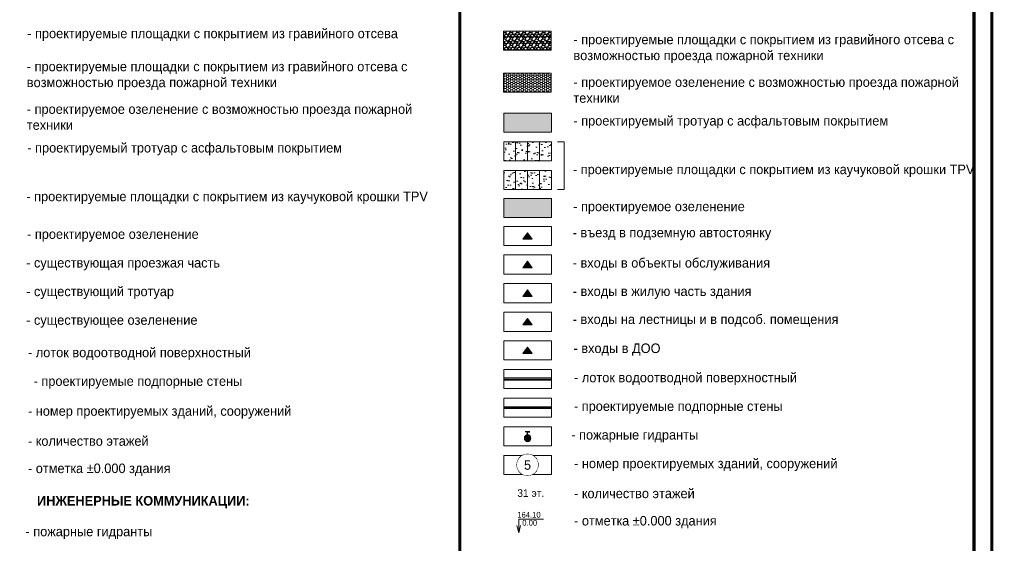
# Model space of a CAD drawing. Header units: millimetres. Extents: x 4385 to 11928, y 17253 to 36963.
# Tile 198 of 256: x 7532 to 7687, y 18679 to 18761. Entities that reach past the tile are written whole.
import ezdxf
from ezdxf.enums import TextEntityAlignment as Align

# ---------------------------------------------------------------- set-up
doc = ezdxf.new("R2010")
doc.units = ezdxf.units.MM
doc.linetypes.add('П(2018)-170801_Пятницкое_ГП(к)$0$откос3', pattern=[26.9, 6, -5, 0.3, -5, 0.3, -5, 0.3, -5])
for name, color, linetype, lineweight, true_color in [('БЛАГО_Ботаническая_Р$0$ГП_рамка', 7, 'Continuous', 18, 0x000000), ('Верт_лоток', 7, 'Continuous', 9, 0x00005c), ('Верт_подп_стены', 7, 'Continuous', 0, 0x000000), ('ГП_пож_гидр', 7, 'Continuous', 0, 0x0000e6), ('ГП_рамка', 7, 'Continuous', 15, 0x000000), ('ГП_стрелки_1 этаж', 7, 'Continuous', 9, 0x000000), ('ГП_текст_здан_номера_500', 7, 'Continuous', 5, 0x000000), ('Покр_георешетка_газон_8.2п', 7, 'Continuous', 0, 0x394c26), ('Покр_георешетка_гравий_8.1п', 7, 'Continuous', 0, 0x989898), ('Покр_площадки_дет_5(п)', 7, 'Continuous', 0, 0x000000), ('Покр_площадки_спорт_6(п)', 7, 'Continuous', 0, 0x000000)]:
    doc.layers.add(name, color=color, linetype=linetype, lineweight=lineweight, true_color=true_color)
doc.layers.add('ГП_озел_проект', color=7, linetype='Continuous', lineweight=0, true_color=0xc4cfab, transparency=0.7)
doc.layers.add('ГП_покр_площадки_штриховка', color=7, linetype='Continuous', lineweight=0, true_color=0xeba17f, transparency=0.6)
doc.styles.add('GENERATED_STYLE_1', font='GOTHIC.TTF')
doc.linetypes.add('П(2018)-170801_Пятницкое_ВП (171214)$0$05-16(НИ) Вх.гр._ГП$0$2012-05-01__П_К2_2015.01.28$0$лоток3', pattern='A,7,-0.01,[130,ltypeshp.shx,S=1,R=0,X=0,Y=0],-0.01,[130,ltypeshp.shx,S=1.2,R=75,X=-1.3,Y=0.312],-0.005,[130,ltypeshp.shx,S=1.2,R=285,X=-1.3,Y=-0.312],-0.005', length=7.03)
pattern_1 = [(66.5, (-0.6023, 865.7163), (-0.753799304, 1.26088007), [0, -1.15824, 0, -1.2954, 0, -1.23825]), (36.5, (-0.6023, 865.7163), (0.13691465, 2.53464772), [0, -0.62484, 0, -1.04394, 0, -0.40005]), (356.5, (-1.422, 865.2619), (2.07336226, 1.1542131), [0, -0.381, 0, -1.3716, 0, -1.7907]), (346.5, (-1.422, 865.2619), (1.67922972, 1.69547368), [0, -0.1905, 0, -0.89916, 0, -1.0287])]

# ---------------------------------------------------------------- blocks, each defined once
blk = doc.blocks.new('П(2018)-170801_Пятницкое_ГП(к)$0$Индекс_номер дома')
at = {"layer": 'ГП_текст_здан_номера_500'}
blk.add_lwpolyline([(2.15, -4.46), (2.55, -4.25), (2.92, -4), (3.27, -3.72), (3.6, -3.41), (3.89, -3.07), (4.16, -2.71), (4.39, -2.32), (4.58, -1.92), (4.74, -1.5), (4.86, -1.06), (4.94, -0.62), (4.98, -0.17), (4.98, 0.28), (4.94, 0.72), (4.86, 1.16), (4.74, 1.6), (4.58, 2.02), (4.39, 2.42), (4.16, 2.81), (3.89, 3.17), (3.6, 3.51), (3.27, 3.82), (2.92, 4.1), (2.55, 4.35), (2.15, 4.56), (1.74, 4.74), (1.31, 4.88), (0.87, 4.98), (0.43, 5.04), (-0.02, 5.06), (-0.47, 5.04), (-0.92, 4.98), (-1.35, 4.88), (-1.78, 4.74), (-2.19, 4.56), (-2.59, 4.35), (-2.96, 4.1), (-3.32, 3.82), (-3.64, 3.51), (-3.94, 3.17), (-4.2, 2.81), (-4.43, 2.42), (-4.63, 2.02), (-4.78, 1.6), (-4.9, 1.16), (-4.98, 0.72), (-5.02, 0.28), (-5.02, -0.17), (-4.98, -0.62), (-4.9, -1.06), (-4.78, -1.5), (-4.63, -1.92), (-4.43, -2.32), (-4.2, -2.71), (-3.94, -3.07), (-3.64, -3.41), (-3.32, -3.72), (-2.96, -4), (-2.59, -4.25), (-2.19, -4.46), (-1.78, -4.64), (-1.35, -4.78), (-0.92, -4.88), (-0.47, -4.94), (-0.02, -4.96), (-0.02, -4.96), (0.43, -4.94), (0.87, -4.88), (1.31, -4.78), (1.74, -4.64)], close=True, dxfattribs=at)
at = {"layer": 'ГП_текст_здан_номера_500', "style": 'GENERATED_STYLE_1'}
blk.add_attdef('№ДОМА', text='', height=4, dxfattribs=at).set_placement((-0.02, -0.01), align=Align.MIDDLE_CENTER)
blk.add_wipeout([(2.15, -4.46), (2.55, -4.25), (2.92, -4), (3.27, -3.72), (3.6, -3.41), (3.89, -3.07), (4.16, -2.71), (4.39, -2.32), (4.58, -1.92), (4.74, -1.5), (4.86, -1.06), (4.94, -0.62), (4.98, -0.17), (4.98, 0.28), (4.94, 0.72), (4.86, 1.16), (4.74, 1.6), (4.58, 2.02), (4.39, 2.42), (4.16, 2.81), (3.89, 3.17), (3.6, 3.51), (3.27, 3.82), (2.92, 4.1), (2.55, 4.35), (2.15, 4.56), (1.74, 4.74), (1.31, 4.88), (0.87, 4.98), (0.43, 5.04), (-0.02, 5.06), (-0.47, 5.04), (-0.92, 4.98), (-1.35, 4.88), (-1.78, 4.74), (-2.19, 4.56), (-2.59, 4.35), (-2.96, 4.1), (-3.32, 3.82), (-3.64, 3.51), (-3.94, 3.17), (-4.2, 2.81), (-4.43, 2.42), (-4.63, 2.02), (-4.78, 1.6), (-4.9, 1.16), (-4.98, 0.72), (-5.02, 0.28), (-5.02, -0.17), (-4.98, -0.62), (-4.9, -1.06), (-4.78, -1.5), (-4.63, -1.92), (-4.43, -2.32), (-4.2, -2.71), (-3.94, -3.07), (-3.64, -3.41), (-3.32, -3.72), (-2.96, -4), (-2.59, -4.25), (-2.19, -4.46), (-1.78, -4.64), (-1.35, -4.78), (-0.92, -4.88), (-0.47, -4.94), (-0.02, -4.96), (-0.02, -4.96), (0.43, -4.94), (0.87, -4.88), (1.31, -4.78), (1.74, -4.64)]).dxf.layer = 'ГП_текст_здан_номера_500'
blk = doc.blocks.new('П(2018)-171001_Грай (Р)_ГП$0$A$C5DAB3579')
at = {"layer": 'ГП_пож_гидр', "linetype": 'Continuous', "true_color": 0xffffff}
h = blk.add_hatch(color=7, dxfattribs=at)
h.dxf.hatch_style = 1
edge = h.paths.add_edge_path()
edge.add_arc((0, 0), 0.5, 0, 360)
at = {"layer": 'ГП_пож_гидр', "lineweight": -2, "extrusion": (1.22461e-16, -2.71917e-32, -1)}
blk.add_lwpolyline([(0, 0.5), (0, 1), (-0.375, 1), (0.375, 1)], dxfattribs=at)
blk.add_circle((0, 0), 0.5, dxfattribs=at)
at = {"layer": 'ГП_пож_гидр', "lineweight": -2}
blk.add_circle((0, 0), 0.0562, dxfattribs=at)
blk = doc.blocks.new('ст5')
at = {"layer": 'ГП_стрелки_1 этаж', "lineweight": 30, "true_color": 0xfefefe, "transparency": 33554687}
h = blk.add_hatch(color=7, dxfattribs=at)
h.dxf.hatch_style = 1
h.paths.add_polyline_path([(0, -0.93), (0.51, 0.21), (-0.73, 0.38)])
at = {"layer": 'ГП_стрелки_1 этаж'}
blk.add_lwpolyline([(0, -0.93), (0.51, 0.21), (-0.73, 0.38)], close=True, dxfattribs=at)
blk = doc.blocks.new('ст1')
at = {"layer": 'ГП_стрелки_1 этаж', "lineweight": 30, "transparency": 33554687}
h = blk.add_hatch(color=256, dxfattribs=at)
h.dxf.hatch_style = 1
h.paths.add_polyline_path([(-0.75, -0.3), (0, 0.7), (0.75, -0.3)])
at = {"layer": 'ГП_стрелки_1 этаж'}
blk.add_lwpolyline([(-0.75, -0.3), (0, 0.7), (0.75, -0.3)], close=True, dxfattribs=at)
blk = doc.blocks.new('ст2')
at = {"layer": 'ГП_стрелки_1 этаж', "lineweight": 30, "true_color": 0xffff0a, "transparency": 33554687}
h = blk.add_hatch(color=2, dxfattribs=at)
h.dxf.hatch_style = 1
h.paths.add_polyline_path([(-0.74, -0.31), (0.01, 0.69), (0.76, -0.31)])
at = {"layer": 'ГП_стрелки_1 этаж'}
blk.add_lwpolyline([(-0.74, -0.31), (0.01, 0.69), (0.76, -0.31)], close=True, dxfattribs=at)
blk = doc.blocks.new('ст4')
at = {"layer": 'ГП_стрелки_1 этаж', "lineweight": 30, "true_color": 0xb800f5, "transparency": 33554687}
h = blk.add_hatch(color=200, dxfattribs=at)
h.dxf.hatch_style = 1
h.paths.add_polyline_path([(-0.73, -0.32), (0.02, 0.68), (0.77, -0.32)])
at = {"layer": 'ГП_стрелки_1 этаж'}
blk.add_lwpolyline([(-0.73, -0.32), (0.02, 0.68), (0.77, -0.32)], close=True, dxfattribs=at)
blk = doc.blocks.new('стрелка_офис')
at = {"layer": 'ГП_стрелки_1 этаж', "lineweight": 30, "true_color": 0xe8ac45, "transparency": 33554687}
h = blk.add_hatch(color=43, dxfattribs=at)
h.dxf.hatch_style = 1
h.paths.add_polyline_path([(0.08, -1.2), (-0.76, -0.65), (0, 0)])
at = {"layer": 'ГП_стрелки_1 этаж'}
blk.add_lwpolyline([(0.08, -1.2), (-0.76, -0.65), (0, 0)], close=True, dxfattribs=at)
blk = doc.blocks.new('*U1064')
at = {"layer": 'БЛАГО_Ботаническая_Р$0$ГП_рамка', "color": 5, "const_width": 0.5}
blk.add_lwpolyline([(7682.47, 18832.99), (7768.21, 18832.99), (7768.21, 18595.34), (7682.47, 18595.34)], close=True, dxfattribs=at)

msp = doc.modelspace()

# ---------------------------------------------------------------- hatches: boundary and pattern name
at = {"layer": 'ГП_озел_проект', "lineweight": 0, "transparency": 33554687}
h = msp.add_hatch(color=256, dxfattribs=at)
h.dxf.hatch_style = 1
h.paths.add_polyline_path([(7608.525, 18732.988), (7616.025, 18732.988), (7616.025, 18729.988), (7608.525, 18729.988)])
at = {"layer": 'ГП_покр_площадки_штриховка', "true_color": 0xa46454, "transparency": 33554559}
h = msp.add_hatch(color=25, dxfattribs=at)
h.dxf.hatch_style = 1
h.paths.add_polyline_path([(7616.025, 18746.38), (7608.525, 18746.38), (7608.525, 18743.38), (7616.025, 18743.38)])
at = {"layer": 'Покр_георешетка_газон_8.2п', "transparency": 33554559}
h = msp.add_hatch(dxfattribs=at)
h.set_pattern_fill('HONEY', color=256, scale=0.07)
h.set_pattern_definition([(0, (167.73118, 29.83203), (0.333375, 0.1924741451), [0.22225, -0.4445]), (120, (167.73118, 29.83203), (-0.3333749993, 0.1924741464), [0.22225, -0.4445]), (60, (167.73118, 29.83203), (7e-10, 0.3849482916), [-0.4445, 0.22225])])
h.paths.add_polyline_path([(7608.483, 18752.672), (7615.983, 18752.672), (7615.983, 18749.672), (7608.483, 18749.672)])
at = {"layer": 'Покр_георешетка_гравий_8.1п', "true_color": 0x828282, "transparency": 33554534}
h = msp.add_hatch(dxfattribs=at)
h.set_pattern_fill('GRAVEL', color=8, scale=0.04)
h.set_pattern_definition([(228.0127875, (168.4627, 29.61826), (-8.12800000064, -9.14399999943), [0.136688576, -13.532193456]), (184.969741, (168.371263, 29.51666), (12.19199999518, 1.01600005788), [0.23456189, -23.221619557]), (132.5104471, (168.13758, 29.49634), (10.1600000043, -11.1759999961), [0.16539261, -16.37388912]), (267.273689, (167.741343, 29.24234), (1.01600000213, 20.31999999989), [0.21360181, -21.14657497]), (292.83365418, (167.731183, 29.02898), (-5.08000000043, 12.19199999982), [0.20945348, -20.7359231]), (357.273689, (167.812463, 28.83594), (-20.31999999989, 1.01600000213), [0.21360181, -21.14657497]), (37.69424047, (168.025823, 28.82578), (-13.207999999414, -10.16000000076), [0.282477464, -27.965246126]), (72.25532837, (168.249343, 28.9985), (7.11200000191, 22.35199999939), [0.26668781, -26.40210264]), (121.42956562, (168.330623, 29.2525), (-8.12800000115, 13.20799999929), [0.2143252, -21.21821828]), (175.2363583, (168.21886, 29.43538), (11.17599999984, -1.01600000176), [0.24468531, -11.98957478]), (222.3974378, (167.975023, 29.4557), (-12.19199999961, -11.176000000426), [0.31643117, -31.326709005]), (138.81407483, (168.74718, 29.23218), (-7.11199999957, 6.0960000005), [0.108001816, -10.69222633]), (171.4692344, (168.665903, 29.3033), (13.20800000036, -2.0319999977), [0.20547279, -20.3418556]), (225, (168.4627, 29.3338), (-1e-16, -1.016), [0.143683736, -1.293157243]), (203.1985905, (168.39158, 29.4557), (5.0800000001, 2.0319999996), [0.07737653, -7.66024895]), (291.8014095, (168.32046, 29.42522), (-1.0160000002, 3.048), [0.10942625, -5.361901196]), (30.9637565, (168.3611, 29.32362), (3.048, 2.0319999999), [0.177727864, -5.74651926]), (161.5650512, (168.5135, 29.41506), (2.032, -1.016), [0.128514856, -3.084359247]), (16.38954033, (167.731183, 29.42522), (10.16, 3.048), [0.1800352, -17.82353067]), (70.34617594, (167.9039, 29.47602), (-4.06400000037, -11.17599999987), [0.151039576, -14.95288627]), (293.1985905, (168.5135, 29.61826), (-2.03199999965, 5.0800000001), [0.15475204, -7.582873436]), (343.61045967, (168.574463, 29.47602), (-10.16000000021, 3.04799999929), [0.1800352, -17.82353067]), (339.4439548, (167.73118, 28.7953), (-5.08, 2.032), [0.17361408, -8.507093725]), (294.7751406, (167.89374, 28.73434), (-5.08000000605, 11.17599999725), [0.14546885, -14.40143735]), (66.8014095, (168.52366, 28.60226), (2.0319999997, 5.0800000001), [0.15475204, -7.582873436]), (17.35402464, (168.58462, 28.7445), (-13.20799999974, -4.06400000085), [0.170313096, -16.86095039]), (69.4439548, (168.02582, 28.60226), (-2.03200000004, -5.08), [0.08680704, -8.593900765]), (101.3099325, (168.4627, 28.60226), (-1.016, 4.064), [0.05180584, -5.128797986]), (165.9637565, (168.45254, 28.65306), (3.048, -1.016), [0.20945348, -3.979621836]), (186.00900596, (168.249343, 28.70386), (10.15999999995, 1.01600000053), [0.1941068, -19.216545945]), (303.6900675, (168.3611, 29.23218), (-1.016, 2.032), [0.14652955, -3.516710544]), (353.1572266, (168.442383, 29.11026), (17.27200000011, -2.031999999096), [0.255822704, -25.326403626]), (60.9453959, (168.69638, 29.07978), (-4.0640000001, -7.11199999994), [0.104603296, -10.355756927]), (90, (168.7472, 29.1712), (-1.016, 1.016), [0.06096, -0.95504]), (120.25643716, (168.22902, 28.73434), (4.0639999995, -7.11200000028), [0.141146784, -13.97357631]), (48.0127875, (168.1579, 28.85626), (8.12800000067, 9.1439999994), [0.27337715, -13.39550488]), (0, (168.3408, 29.0595), (1.016, 1.016), [0.26416, -0.75184]), (325.3048465, (168.60494, 29.05946), (10.16000000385, -7.1119999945), [0.160643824, -15.90372669]), (254.0546041, (168.73702, 28.96802), (-1.0159999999, -4.064), [0.14793163, -7.248660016]), (207.64597536, (168.696383, 28.82578), (-19.30400000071, -10.15999999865), [0.24085804, -23.84498577]), (175.42607874, (168.483023, 28.71402), (-13.208, 1.016), [0.254811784, -25.22633858])])
h.paths.add_polyline_path([(7608.483, 18759.272), (7615.983, 18759.272), (7615.983, 18756.272), (7608.483, 18756.272)])
at = {"layer": 'Покр_площадки_дет_5(п)', "transparency": 33554636}
h = msp.add_hatch(dxfattribs=at)
h.set_pattern_fill('AR-SAND', color=256, scale=0.03, angle=29)
h.set_pattern_definition(pattern_1)
h.paths.add_polyline_path([(7610.4, 18741.88), (7608.525, 18741.88), (7608.525, 18738.88), (7610.4, 18738.88)])
h = msp.add_hatch(dxfattribs=at)
h.set_pattern_fill('AR-SAND', color=256, scale=0.03, angle=29)
h.paths.add_polyline_path([(7612.275, 18741.88), (7610.4, 18741.88), (7610.4, 18738.88), (7612.275, 18738.88)])
h = msp.add_hatch(dxfattribs=at)
h.set_pattern_fill('AR-SAND', color=256, scale=0.03, angle=29)
h.paths.add_polyline_path([(7614.15, 18741.88), (7612.275, 18741.88), (7612.275, 18738.88), (7614.15, 18738.88)])
h = msp.add_hatch(dxfattribs=at)
h.set_pattern_fill('AR-SAND', color=256, scale=0.03, angle=29)
h.paths.add_polyline_path([(7616.025, 18741.88), (7614.15, 18741.88), (7614.15, 18738.88), (7616.025, 18738.88)])
at = {"layer": 'Покр_площадки_спорт_6(п)', "transparency": 33554636}
h = msp.add_hatch(dxfattribs=at)
h.set_pattern_fill('AR-SAND', color=256, scale=0.03, angle=29)
h.set_pattern_definition(pattern_1)
h.paths.add_polyline_path([(7610.4, 18737.38), (7608.525, 18737.38), (7608.525, 18734.38), (7610.4, 18734.38)])
h = msp.add_hatch(dxfattribs=at)
h.set_pattern_fill('AR-SAND', color=256, scale=0.03, angle=29)
h.set_pattern_definition(pattern_1)
h.paths.add_polyline_path([(7612.275, 18737.38), (7610.4, 18737.38), (7610.4, 18734.38), (7612.275, 18734.38)])
h = msp.add_hatch(dxfattribs=at)
h.set_pattern_fill('AR-SAND', color=256, scale=0.03, angle=29)
h.set_pattern_definition(pattern_1)
h.paths.add_polyline_path([(7614.15, 18737.38), (7612.275, 18737.38), (7612.275, 18734.38), (7614.15, 18734.38)])
h = msp.add_hatch(dxfattribs=at)
h.set_pattern_fill('AR-SAND', color=256, scale=0.03, angle=29)
h.set_pattern_definition(pattern_1)
h.paths.add_polyline_path([(7616.025, 18737.38), (7614.15, 18737.38), (7614.15, 18734.38), (7616.025, 18734.38)])

# ---------------------------------------------------------------- linework, layer by layer
at = {"layer": 'Верт_лоток'}
for p, q in [((7608.525, 18704.798), (7616.025, 18704.798)), ((7608.525, 18704.398), (7616.025, 18704.398))]:
    msp.add_line(p, q, dxfattribs=at)
at = {"layer": 'Верт_лоток', "linetype": 'П(2018)-170801_Пятницкое_ВП (171214)$0$05-16(НИ) Вх.гр._ГП$0$2012-05-01__П_К2_2015.01.28$0$лоток3', "ltscale": 0.15}
msp.add_line((7608.525, 18704.598), (7616.025, 18704.598), dxfattribs=at)
at = {"layer": 'Верт_подп_стены', "linetype": 'П(2018)-170801_Пятницкое_ГП(к)$0$откос3', "ltscale": 0.13, "const_width": 0.28, "flags": 128}
msp.add_lwpolyline([(7608.525, 18700.098), (7616.025, 18700.098)], dxfattribs=at)
at = {"layer": 'Верт_подп_стены', "ltscale": 0.1, "flags": 128}
for points in [[(7608.525, 18700.248), (7616.025, 18700.248)], [(7608.525, 18699.948), (7616.025, 18699.948)]]:
    msp.add_lwpolyline(points, dxfattribs=at)
at = {"layer": 'ГП_рамка', "ltscale": 100}
for p, q in [((7610.876, 18682.599), (7614.783, 18682.599)), ((7610.876, 18682.599), (7610.876, 18680.411)), ((7610.876, 18680.411), (7610.593, 18681.557)), ((7610.876, 18680.411), (7611.164, 18681.593))]:
    msp.add_line(p, q, dxfattribs=at)
at = {"layer": 'ГП_рамка', "color": 5, "const_width": 0.5}
for points in [[(7515.882, 18832.995), (7601.614, 18832.995), (7601.614, 18595.338), (7515.882, 18595.338)], [(7601.614, 18832.995), (7685.266, 18832.995), (7685.266, 18507.275), (7601.614, 18507.275)]]:
    msp.add_lwpolyline(points, close=True, dxfattribs=at)
at = {"layer": 'ГП_рамка'}
for points in [[(7608.483, 18759.272), (7615.983, 18759.272), (7615.983, 18756.272), (7608.483, 18756.272)], [(7608.483, 18752.672), (7615.983, 18752.672), (7615.983, 18749.672), (7608.483, 18749.672)], [(7608.525, 18746.38), (7616.025, 18746.38), (7616.025, 18743.38), (7608.525, 18743.38)], [(7608.525, 18741.88), (7616.025, 18741.88), (7616.025, 18738.88), (7608.525, 18738.88)], [(7608.525, 18737.38), (7616.025, 18737.38), (7616.025, 18734.38), (7608.525, 18734.38)], [(7608.525, 18732.988), (7616.025, 18732.988), (7616.025, 18729.988), (7608.525, 18729.988)], [(7608.525, 18728.596), (7616.025, 18728.596), (7616.025, 18725.596), (7608.525, 18725.596)], [(7608.525, 18724.096), (7616.025, 18724.096), (7616.025, 18721.096), (7608.525, 18721.096)], [(7608.525, 18719.596), (7616.025, 18719.596), (7616.025, 18716.596), (7608.525, 18716.596)], [(7608.525, 18715.096), (7616.025, 18715.096), (7616.025, 18712.096), (7608.525, 18712.096)], [(7608.525, 18710.597), (7616.025, 18710.597), (7616.025, 18707.597), (7608.525, 18707.597)], [(7608.525, 18706.098), (7616.025, 18706.098), (7616.025, 18703.098), (7608.525, 18703.098)], [(7608.525, 18701.598), (7616.025, 18701.598), (7616.025, 18698.598), (7608.525, 18698.598)], [(7608.525, 18697.098), (7616.025, 18697.098), (7616.025, 18694.098), (7608.525, 18694.098)]]:
    msp.add_lwpolyline(points, close=True, dxfattribs=at)
for points in [[(7610.4, 18741.88), (7610.4, 18738.88)], [(7612.275, 18741.88), (7612.275, 18738.88)], [(7614.15, 18741.88), (7614.15, 18738.88)], [(7617.002, 18741.88), (7618.002, 18741.88), (7618.002, 18734.38), (7617.002, 18734.38)], [(7610.4, 18737.38), (7610.4, 18734.38)], [(7612.275, 18737.38), (7612.275, 18734.38)], [(7614.15, 18737.38), (7614.15, 18734.38)]]:
    msp.add_lwpolyline(points, dxfattribs=at)
at = {"layer": 'ГП_рамка', "color": 7, "true_color": 0xffffff}
msp.add_lwpolyline([(7608.525, 18692.598), (7616.025, 18692.598), (7616.025, 18689.598), (7608.525, 18689.598)], close=True, dxfattribs=at)

# ---------------------------------------------------------------- block references
at = {"color": 18, "true_color": 0x000000, "xscale": 1.24999999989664, "yscale": 1.24999999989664, "zscale": 1.24999999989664, "rotation": 266.3993743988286}
msp.add_blockref('стрелка_офис', (7613.01, 18708.597), dxfattribs=at)
at = {"layer": 'ГП_пож_гидр', "lineweight": -2}
msp.add_blockref('П(2018)-171001_Грай (Р)_ГП$0$A$C5DAB3579', (7612.275, 18695.303), dxfattribs=at)
at = {"layer": 'ГП_стрелки_1 этаж', "lineweight": 30}
for name, p in [('ст1', (7612.259, 18726.892)), ('ст2', (7612.255, 18722.409)), ('ст4', (7612.238, 18717.917))]:
    msp.add_blockref(name, p, dxfattribs=at)
at = {"layer": 'ГП_стрелки_1 этаж', "rotation": 60.70484126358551}
msp.add_blockref('ст5', (7612.198, 18713.55), dxfattribs=at)

# ---------------------------------------------------------------- texts
at = {"layer": 'ГП_рамка', "char_height": 1.5, "attachment_point": 4, "style": 'GENERATED_STYLE_1'}
for s, insert, width in [('- проектируемые площадки с покрытием из гравийного отсева', (7533.612, 18758.691), 60.16863), ('- проектируемый тротуар с асфальтовым покрытием ', (7619.482, 18744.968), 60.68721), ('- проектируемый тротуар с асфальтовым покрытием ', (7533.625, 18740.723), 60.68721), ('- проектируемые площадки с покрытием из каучуковой крошки TPV', (7619.405, 18737.322), 62.94002), ('- проектируемые площадки с покрытием из каучуковой крошки TPV', (7533.474, 18733.076), 62.94002), ('- проектируемое озеленение', (7619.444, 18731.505), 53.9889), ('- проектируемое озеленение', (7533.587, 18727.152), 53.9889), ('- въезд в подземную автостоянку', (7619.361, 18727.395), 53.9889), ('- существующая проезжая часть ', (7533.443, 18722.651), 53.9889), ('- входы в объекты обслуживания', (7619.368, 18722.637), 53.9889), ('- существующий тротуар ', (7533.443, 18718.151), 53.9889), ('- входы в жилую часть здания', (7619.368, 18718.172), 53.9889), ('- входы на лестницы и в подсоб. помещения', (7619.367, 18713.777), 53.9889), ('- существующее озеленение ', (7533.443, 18713.651), 53.9889), ('- лоток водоотводной поверхностный', (7533.728, 18708.551), 56.95118), ('- входы в ДОО', (7619.494, 18709.218), 53.9889), ('- лоток водоотводной поверхностный', (7619.585, 18704.614), 56.95118), ('- проектируемые подпорные стены', (7534.616, 18704.051), 56.95118), ('- номер проектируемых зданий, сооружений', (7533.728, 18699.351), 53.9889), ('- проектируемые подпорные стены', (7619.567, 18700.114), 56.95118), ('- количество этажей', (7533.728, 18694.851), 53.9889), ('- пожарные гидранты', (7619.15, 18695.607), 53.9889), ('- номер проектируемых зданий, сооружений', (7619.585, 18691.114), 53.9889), ('- отметка %%P0.000 здания', (7533.728, 18690.351), 53.9889), ('- количество этажей', (7619.585, 18686.614), 53.9889), ('\\pxqc;{\\fCentury Gothic|b1|i0|c204|p34;ИНЖЕНЕРНЫЕ КОММУНИКАЦИИ:}', (7521.425, 18685.253), 60.8763), ('- отметка %%P0.000 здания', (7619.585, 18682.114), 53.9889), ('- пожарные гидранты', (7533.335, 18680.413), 53.9889)]:
    msp.add_mtext(s, dxfattribs=dict(at, insert=insert, width=width))
at = {"layer": 'ГП_рамка', "color": 1, "char_height": 1.5, "attachment_point": 4, "style": 'GENERATED_STYLE_1'}
for s, insert, width in [('{\\C256;- проектируемые площадки с покрытием из гравийного отсева с возможностью проезда пожарной техники }', (7619.476, 18756.489), 61.26955), ('{\\C256;- проектируемые площадки с покрытием из гравийного отсева с возможностью проезда пожарной техники }', (7533.545, 18752.246), 61.26955), ('{\\C256;- проектируемое озеленение с возможностью проезда пожарной техники }', (7619.476, 18750.01), 61.53332), ('{\\C256;- проектируемое озеленение с возможностью проезда пожарной техники }', (7533.545, 18745.764), 61.53332)]:
    msp.add_mtext(s, dxfattribs=dict(at, insert=insert, width=width))
at = {"layer": 'ГП_текст_здан_номера_500', "linetype": 'Continuous', "style": 'GENERATED_STYLE_1'}
for s, p in [('164.10', (7610.65, 18682.818)), ('0.00', (7611.436, 18681.558))]:
    msp.add_text(s, height=0.9, dxfattribs=at).set_placement(p)
at = {"layer": 'ГП_текст_здан_номера_500', "color": 1, "linetype": 'Continuous', "insert": (7610.658, 18686.67), "char_height": 1.2, "width": 41.8824, "attachment_point": 4, "style": 'GENERATED_STYLE_1'}
msp.add_mtext('{\\C256;31 эт.}', dxfattribs=at)

# ---------------------------------------------------------------- next in the draw order: block references
at = {"layer": 'ГП_текст_здан_номера_500', "linetype": 'Continuous'}
ref = msp.add_blockref('П(2018)-170801_Пятницкое_ГП(к)$0$Индекс_номер дома', (7612.275, 18691.098), dxfattribs=dict(at, xscale=0.3333333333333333, yscale=0.3333333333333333, zscale=0.3333333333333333))
ref.add_attrib('№ДОМА', '5', dxfattribs={"height": 1.5, "rotation": 359.5, "style": 'GENERATED_STYLE_1'}).set_placement((7612.27, 18691.094), align=Align.MIDDLE_CENTER)

# ---------------------------------------------------------------- next in the draw order: block references
msp.add_blockref('*U1064', (0, 0))

doc.saveas('drawing.dxf')
